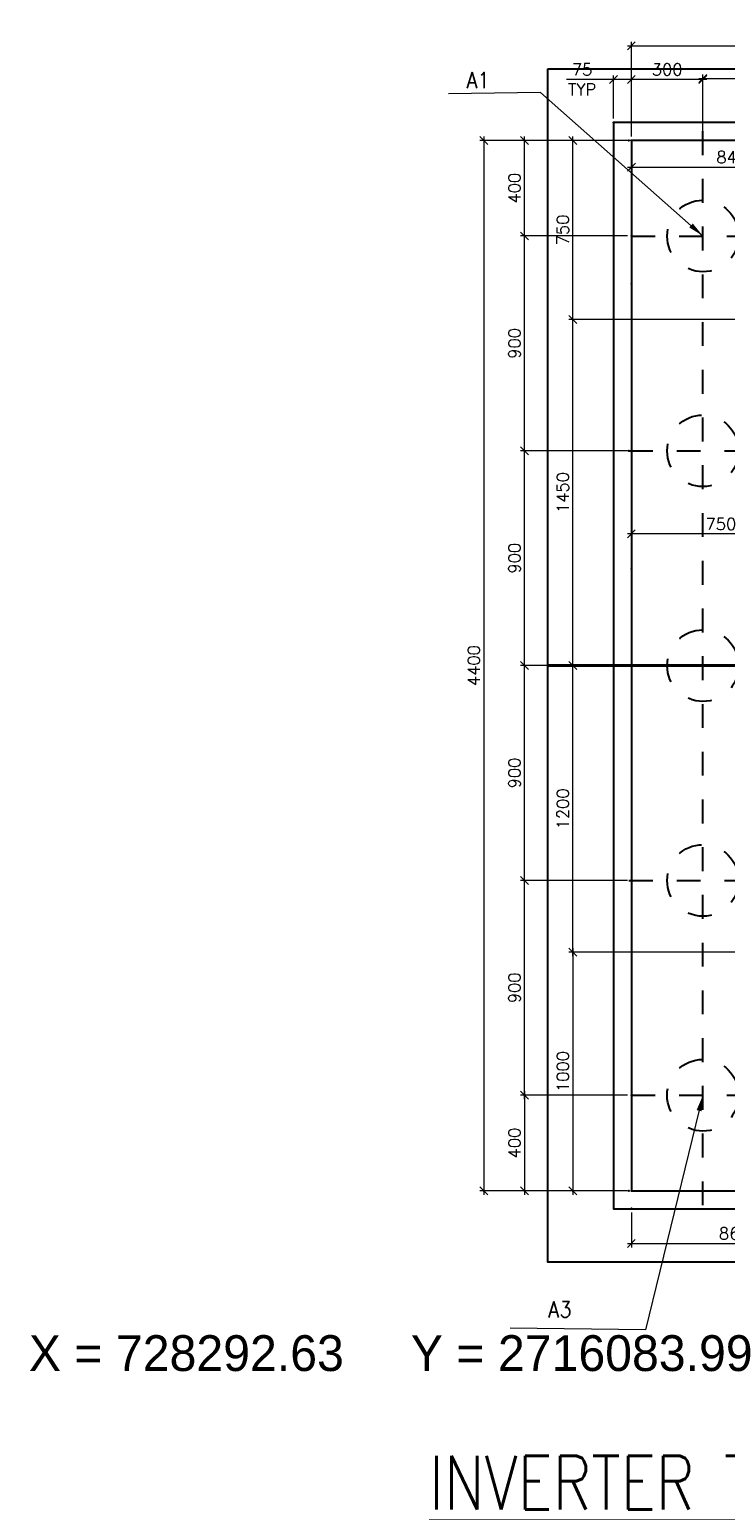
# Model space of a CAD drawing. Header units: inches. Extents: x 727810 to 1461440, y 2714588 to 5435005.
# Tile 37 of 233: x 728289.81 to 728292.73, y 2716082.25 to 2716088.46. Entities that reach past the tile are written whole.
import ezdxf
from ezdxf.enums import TextEntityAlignment as Align

# ---------------------------------------------------------------- set-up
doc = ezdxf.new("R2010")
doc.units = ezdxf.units.IN
doc.header["$MEASUREMENT"] = 0
doc.linetypes.add('CENTER', pattern=[2, 1.25, -0.25, 0.25, -0.25])
doc.linetypes.add('HIDDEN', pattern=[0.375, 0.25, -0.125])
for name, color, linetype in [('DIM', 1, 'Continuous'), ('Inverter Room', 7, 'Continuous'), ('TEXT', 147, 'Continuous')]:
    doc.layers.add(name, color=color, linetype=linetype)
doc.layers.add('DIM.', color=6, linetype='Continuous', lineweight=20)
doc.styles.add('ROMANS', font='ROMANS.shx', dxfattribs={"height": 10})
doc.styles.get("Standard").update_dxf_attribs({"font": 'arial.ttf'})
doc.dimstyles.new('ROMANS$0', dxfattribs={"dimscale": 100, "dimtxt": 100, "dimasz": 1, "dimexe": 0.5, "dimexo": 0.5, "dimgap": 0.5, "dimtad": 1, "dimdec": 0, "dimrnd": 5, "dimdsep": 46, "dimtxsty": 'ROMANS', "dimblk": 'OBLIQUE', "dimcen": 1, "dimdle": 0.5, "dimclrd": 6, "dimclre": 6, "dimclrt": 3, "dimadec": 0, "dimazin": 0, "dimtfac": 1, "dimtdec": 0, "dimtix": 1, "dimtmove": 0, "dimatfit": 3, "dimldrblk": 'OBLIQUE', "dimfxl": 1, "dimtolj": 1, "dimtzin": 0, "dimarcsym": 0})
doc.dimstyles.new('ROMANS$7', dxfattribs={"dimscale": 100, "dimtxt": 2.5, "dimasz": 2, "dimexe": 20, "dimexo": 20, "dimgap": 0.5, "dimtad": 1, "dimdec": 0, "dimrnd": 5, "dimzin": 0, "dimdsep": 46, "dimtxsty": 'ROMANS', "dimcen": 0.09, "dimdle": 20, "dimclrd": 256, "dimclre": 256, "dimclrt": 3, "dimadec": 0, "dimazin": 0, "dimtfac": 20, "dimtdec": 0, "dimtix": 1, "dimtmove": 2, "dimatfit": 3, "dimfxl": 1, "dimtolj": 1, "dimtzin": 0, "dimarcsym": 0})

# ---------------------------------------------------------------- blocks, each defined once
blk = doc.blocks.new('_Oblique')
at = {"color": 0, "linetype": 'ByBlock', "lineweight": -2}
blk.add_line((-0.5, -0.5), (0.5, 0.5), dxfattribs=at)
blk = doc.blocks.new('*D94')
at = {"layer": 'Inverter Room', "color": 6, "lineweight": -2, "transparency": 16777216}
for p, q in [((2641894, -2589811), (2640581, -2589811)), ((2640631, -2591063), (2640631, -2589761)), ((2641924, -2591013), (2640581, -2591013))]:
    blk.add_line(p, q, dxfattribs=at)
at = {"layer": 'Inverter Room', "color": 0, "transparency": 16777216}
for p in [(2640631, -2589811), (2641944, -2589811), (2641974, -2591013)]:
    blk.add_point(p, dxfattribs=at)
at = {"layer": 'Inverter Room', "color": 6, "lineweight": -2, "transparency": 16777216, "xscale": 100, "yscale": 100, "zscale": 100}
for p, rotation in [((2640631, -2589811), 90), ((2640631, -2591013), 270)]:
    blk.add_blockref('_Oblique', p, dxfattribs=dict(at, rotation=rotation))
at = {"layer": 'Inverter Room', "color": 3, "transparency": 16777216, "insert": (2640506, -2590412), "char_height": 150, "attachment_point": 5, "rotation": 90, "style": 'ROMANS'}
blk.add_mtext('\\A1;400', dxfattribs=at)
blk = doc.blocks.new('*D95')
at = {"layer": 'Inverter Room', "color": 6, "lineweight": -2, "transparency": 16777216}
for p, q in [((2641924, -2601813), (2640581, -2601813)), ((2640631, -2601763), (2640631, -2603066)), ((2641894, -2603016), (2640581, -2603016))]:
    blk.add_line(p, q, dxfattribs=at)
at = {"layer": 'Inverter Room', "color": 0, "transparency": 16777216}
for p in [(2641974, -2601813, 600), (2640631, -2603016), (2641944, -2603016)]:
    blk.add_point(p, dxfattribs=at)
at = {"layer": 'Inverter Room', "color": 6, "lineweight": -2, "transparency": 16777216, "xscale": 100, "yscale": 100, "zscale": 100}
for p, rotation in [((2640631, -2601813), 90), ((2640631, -2603016), 270)]:
    blk.add_blockref('_Oblique', p, dxfattribs=dict(at, rotation=rotation))
at = {"layer": 'Inverter Room', "color": 3, "transparency": 16777216, "insert": (2640506, -2602414), "char_height": 150, "attachment_point": 5, "rotation": 90, "style": 'ROMANS'}
blk.add_mtext('\\A1;400', dxfattribs=at)
blk = doc.blocks.new('*D97')
at = {"layer": 'Inverter Room', "color": 6, "lineweight": -2, "transparency": 16777216}
for p, q in [((2642924, -2589046), (2641924, -2589046)), ((2641974, -2589761), (2641974, -2588996)), ((2642874, -2589761), (2642874, -2588996))]:
    blk.add_line(p, q, dxfattribs=at)
at = {"layer": 'Inverter Room', "color": 0, "transparency": 16777216}
for p in [(2641974, -2589046), (2641974, -2589811), (2642874, -2589811, -158)]:
    blk.add_point(p, dxfattribs=at)
at = {"layer": 'Inverter Room', "color": 6, "lineweight": -2, "transparency": 16777216, "xscale": 100, "yscale": 100, "zscale": 100, "rotation": 180}
blk.add_blockref('_Oblique', (2641974, -2589046), dxfattribs=at)
at = {"layer": 'Inverter Room', "color": 6, "lineweight": -2, "transparency": 16777216, "xscale": 100, "yscale": 100, "zscale": 100}
blk.add_blockref('_Oblique', (2642874, -2589046), dxfattribs=at)
at = {"layer": 'Inverter Room', "color": 3, "transparency": 16777216, "insert": (2642424, -2588921), "char_height": 150, "attachment_point": 5, "style": 'ROMANS'}
blk.add_mtext('\\A1;300', dxfattribs=at)
blk = doc.blocks.new('*D119')
at = {"layer": 'Inverter Room', "color": 6, "lineweight": -2, "transparency": 16777216}
for p, q in [((2641924, -2599113), (2640581, -2599113)), ((2640631, -2601863), (2640631, -2599063)), ((2641924, -2601813), (2640581, -2601813))]:
    blk.add_line(p, q, dxfattribs=at)
at = {"layer": 'Inverter Room', "color": 0, "transparency": 16777216}
for p in [(2640631, -2599113), (2641974, -2599113), (2641974, -2601813)]:
    blk.add_point(p, dxfattribs=at)
at = {"layer": 'Inverter Room', "color": 6, "lineweight": -2, "transparency": 16777216, "xscale": 100, "yscale": 100, "zscale": 100}
for p, rotation in [((2640631, -2599113), 90), ((2640631, -2601813), 270)]:
    blk.add_blockref('_Oblique', p, dxfattribs=dict(at, rotation=rotation))
at = {"layer": 'Inverter Room', "color": 3, "transparency": 16777216, "insert": (2640506, -2600463), "char_height": 150, "attachment_point": 5, "rotation": 90, "style": 'ROMANS'}
blk.add_mtext('\\A1;900', dxfattribs=at)
blk = doc.blocks.new('*D98')
at = {"layer": 'Inverter Room', "color": 6, "lineweight": -2, "transparency": 16777216}
for p, q in [((2641924, -2591013), (2640581, -2591013)), ((2640631, -2593763), (2640631, -2590963)), ((2641894, -2593713), (2640581, -2593713))]:
    blk.add_line(p, q, dxfattribs=at)
at = {"layer": 'Inverter Room', "color": 0, "transparency": 16777216}
for p in [(2640631, -2591013), (2641974, -2591013), (2641944, -2593713)]:
    blk.add_point(p, dxfattribs=at)
at = {"layer": 'Inverter Room', "color": 6, "lineweight": -2, "transparency": 16777216, "xscale": 100, "yscale": 100, "zscale": 100}
for p, rotation in [((2640631, -2591013), 90), ((2640631, -2593713), 270)]:
    blk.add_blockref('_Oblique', p, dxfattribs=dict(at, rotation=rotation))
at = {"layer": 'Inverter Room', "color": 3, "transparency": 16777216, "insert": (2640506, -2592363), "char_height": 150, "attachment_point": 5, "rotation": 90, "style": 'ROMANS'}
blk.add_mtext('\\A1;900', dxfattribs=at)
blk = doc.blocks.new('*D99')
at = {"layer": 'Inverter Room', "color": 6, "lineweight": -2, "transparency": 16777216}
for p, q in [((2642824, -2589034), (2645624, -2589034)), ((2642874, -2589761), (2642874, -2588984)), ((2645574, -2589398), (2645574, -2588984))]:
    blk.add_line(p, q, dxfattribs=at)
at = {"layer": 'Inverter Room', "color": 0, "transparency": 16777216}
for p in [(2645574, -2589034), (2645574, -2589448, -143), (2642874, -2589811, -158)]:
    blk.add_point(p, dxfattribs=at)
at = {"layer": 'Inverter Room', "color": 6, "lineweight": -2, "transparency": 16777216, "xscale": 100, "yscale": 100, "zscale": 100, "rotation": 180}
blk.add_blockref('_Oblique', (2642874, -2589034), dxfattribs=at)
at = {"layer": 'Inverter Room', "color": 6, "lineweight": -2, "transparency": 16777216, "xscale": 100, "yscale": 100, "zscale": 100}
blk.add_blockref('_Oblique', (2645574, -2589034), dxfattribs=at)
at = {"layer": 'Inverter Room', "color": 3, "transparency": 16777216, "insert": (2644224, -2588909), "char_height": 150, "attachment_point": 5, "style": 'ROMANS'}
blk.add_mtext('\\A1;900', dxfattribs=at)
blk = doc.blocks.new('*D120')
at = {"layer": 'Inverter Room', "color": 6, "lineweight": -2, "transparency": 16777216}
for p, q in [((2641924, -2588622), (2651924, -2588622)), ((2641974, -2589761), (2641974, -2588572)), ((2651874, -2589761), (2651874, -2588572))]:
    blk.add_line(p, q, dxfattribs=at)
at = {"layer": 'Inverter Room', "color": 0, "transparency": 16777216}
for p in [(2651874, -2588622), (2641974, -2589811), (2651874, -2589811)]:
    blk.add_point(p, dxfattribs=at)
at = {"layer": 'Inverter Room', "color": 6, "lineweight": -2, "transparency": 16777216, "xscale": 100, "yscale": 100, "zscale": 100, "rotation": 180}
blk.add_blockref('_Oblique', (2641974, -2588622), dxfattribs=at)
at = {"layer": 'Inverter Room', "color": 6, "lineweight": -2, "transparency": 16777216, "xscale": 100, "yscale": 100, "zscale": 100}
blk.add_blockref('_Oblique', (2651874, -2588622), dxfattribs=at)
at = {"layer": 'Inverter Room', "color": 3, "transparency": 16777216, "insert": (2646924, -2588497), "char_height": 150, "attachment_point": 5, "style": 'ROMANS'}
blk.add_mtext('\\A1;3300', dxfattribs=at)
blk = doc.blocks.new('*D121')
at = {"layer": 'Inverter Room', "color": 6, "lineweight": -2, "transparency": 16777216}
for p, q in [((2641924, -2589811), (2640070, -2589811)), ((2640120, -2589761), (2640120, -2603066)), ((2641924, -2603016), (2640070, -2603016))]:
    blk.add_line(p, q, dxfattribs=at)
at = {"layer": 'Inverter Room', "color": 0, "transparency": 16777216}
for p in [(2641974, -2589811), (2640120, -2603016), (2641974, -2603016)]:
    blk.add_point(p, dxfattribs=at)
at = {"layer": 'Inverter Room', "color": 6, "lineweight": -2, "transparency": 16777216, "xscale": 100, "yscale": 100, "zscale": 100}
for p, rotation in [((2640120, -2589811), 90), ((2640120, -2603016), 270)]:
    blk.add_blockref('_Oblique', p, dxfattribs=dict(at, rotation=rotation))
at = {"layer": 'Inverter Room', "color": 3, "transparency": 16777216, "insert": (2639995, -2596413), "char_height": 150, "attachment_point": 5, "rotation": 90, "style": 'ROMANS'}
blk.add_mtext('\\A1;4400', dxfattribs=at)
blk = doc.blocks.new('*D123')
at = {"layer": 'Inverter Room', "color": 6, "lineweight": -2, "transparency": 16777216}
for p, q in [((2641924, -2596413), (2640581, -2596413)), ((2640631, -2599163), (2640631, -2596363)), ((2641924, -2599113), (2640581, -2599113))]:
    blk.add_line(p, q, dxfattribs=at)
at = {"layer": 'Inverter Room', "color": 0, "transparency": 16777216}
for p in [(2640631, -2596413), (2641974, -2596413), (2641974, -2599113)]:
    blk.add_point(p, dxfattribs=at)
at = {"layer": 'Inverter Room', "color": 6, "lineweight": -2, "transparency": 16777216, "xscale": 100, "yscale": 100, "zscale": 100}
for p, rotation in [((2640631, -2596413), 90), ((2640631, -2599113), 270)]:
    blk.add_blockref('_Oblique', p, dxfattribs=dict(at, rotation=rotation))
at = {"layer": 'Inverter Room', "color": 3, "transparency": 16777216, "insert": (2640506, -2597763), "char_height": 150, "attachment_point": 5, "rotation": 90, "style": 'ROMANS'}
blk.add_mtext('\\A1;900', dxfattribs=at)
blk = doc.blocks.new('*D101')
at = {"layer": 'Inverter Room', "color": 6, "lineweight": -2, "transparency": 16777216}
for p, q in [((2641924, -2593713), (2640581, -2593713)), ((2640631, -2596463), (2640631, -2593663)), ((2641894, -2596413), (2640581, -2596413))]:
    blk.add_line(p, q, dxfattribs=at)
at = {"layer": 'Inverter Room', "color": 0, "transparency": 16777216}
for p in [(2640631, -2593713), (2641974, -2593713), (2641944, -2596413)]:
    blk.add_point(p, dxfattribs=at)
at = {"layer": 'Inverter Room', "color": 6, "lineweight": -2, "transparency": 16777216, "xscale": 100, "yscale": 100, "zscale": 100}
for p, rotation in [((2640631, -2593713), 90), ((2640631, -2596413), 270)]:
    blk.add_blockref('_Oblique', p, dxfattribs=dict(at, rotation=rotation))
at = {"layer": 'Inverter Room', "color": 3, "transparency": 16777216, "insert": (2640506, -2595063), "char_height": 150, "attachment_point": 5, "rotation": 90, "style": 'ROMANS'}
blk.add_mtext('\\A1;900', dxfattribs=at)
blk = doc.blocks.new('*D102')
at = {"layer": 'Inverter Room', "color": 6, "lineweight": -2, "transparency": 16777216}
for p, q in [((2641749, -2589046), (2641159, -2589046)), ((2641749, -2589536), (2641749, -2588996)), ((2642024, -2589046), (2641749, -2589046)), ((2641974, -2589536), (2641974, -2588996))]:
    blk.add_line(p, q, dxfattribs=at)
at = {"layer": 'Inverter Room', "color": 0, "transparency": 16777216}
for p in [(2641749, -2589046), (2641749, -2589586, -2307323), (2641974, -2589586, -2307323)]:
    blk.add_point(p, dxfattribs=at)
at = {"layer": 'Inverter Room', "color": 6, "lineweight": -2, "transparency": 16777216, "xscale": 100, "yscale": 100, "zscale": 100, "rotation": 180}
blk.add_blockref('_Oblique', (2641749, -2589046), dxfattribs=at)
at = {"layer": 'Inverter Room', "color": 6, "lineweight": -2, "transparency": 16777216, "xscale": 100, "yscale": 100, "zscale": 100}
blk.add_blockref('_Oblique', (2641974, -2589046), dxfattribs=at)
at = {"layer": 'Inverter Room', "color": 3, "transparency": 16777216, "insert": (2641355, -2589046), "char_height": 150, "attachment_point": 5, "style": 'ROMANS'}
blk.add_mtext('\\A1;75\\PTYP', dxfattribs=at)
blk = doc.blocks.new('*D118')
at = {"layer": 'Inverter Room', "color": 6, "lineweight": -2, "transparency": 16777216}
for p, q in [((2644274, -2594758), (2641924, -2594758)), ((2641974, -2595145), (2641974, -2594708)), ((2644224, -2595035), (2644224, -2594708))]:
    blk.add_line(p, q, dxfattribs=at)
at = {"layer": 'Inverter Room', "color": 0, "transparency": 16777216}
for p in [(2641974, -2594758), (2641974, -2595195), (2644224, -2595085)]:
    blk.add_point(p, dxfattribs=at)
at = {"layer": 'Inverter Room', "color": 6, "lineweight": -2, "transparency": 16777216, "xscale": 100, "yscale": 100, "zscale": 100, "rotation": 180}
blk.add_blockref('_Oblique', (2641974, -2594758), dxfattribs=at)
at = {"layer": 'Inverter Room', "color": 6, "lineweight": -2, "transparency": 16777216, "xscale": 100, "yscale": 100, "zscale": 100}
blk.add_blockref('_Oblique', (2644224, -2594758), dxfattribs=at)
at = {"layer": 'Inverter Room', "color": 3, "transparency": 16777216, "insert": (2643099, -2594633), "char_height": 150, "attachment_point": 5, "style": 'ROMANS'}
blk.add_mtext('\\A1;750', dxfattribs=at)
blk = doc.blocks.new('*D104')
at = {"layer": 'Inverter Room', "color": 6, "lineweight": -2, "transparency": 16777216}
for p, q in [((2644059, -2596413), (2641188, -2596413)), ((2641238, -2600065), (2641238, -2596363)), ((2644059, -2600015), (2641188, -2600015))]:
    blk.add_line(p, q, dxfattribs=at)
at = {"layer": 'Inverter Room', "color": 0, "transparency": 16777216}
for p in [(2641238, -2596413), (2644109, -2596413), (2644109, -2600015)]:
    blk.add_point(p, dxfattribs=at)
at = {"layer": 'Inverter Room', "color": 6, "lineweight": -2, "transparency": 16777216, "xscale": 100, "yscale": 100, "zscale": 100}
for p, rotation in [((2641238, -2596413), 90), ((2641238, -2600015), 270)]:
    blk.add_blockref('_Oblique', p, dxfattribs=dict(at, rotation=rotation))
at = {"layer": 'Inverter Room', "color": 3, "transparency": 16777216, "insert": (2641113, -2598214), "char_height": 150, "attachment_point": 5, "rotation": 90, "style": 'ROMANS'}
blk.add_mtext('\\A1;1200', dxfattribs=at)
blk = doc.blocks.new('*D105')
at = {"layer": 'Inverter Room', "color": 6, "lineweight": -2, "transparency": 16777216}
for p, q in [((2643743, -2589811), (2641188, -2589811)), ((2641238, -2592113), (2641238, -2589761)), ((2643743, -2592063), (2641188, -2592063))]:
    blk.add_line(p, q, dxfattribs=at)
at = {"layer": 'Inverter Room', "color": 0, "transparency": 16777216}
for p in [(2641238, -2589811), (2643793, -2589811), (2643793, -2592063)]:
    blk.add_point(p, dxfattribs=at)
at = {"layer": 'Inverter Room', "color": 6, "lineweight": -2, "transparency": 16777216, "xscale": 100, "yscale": 100, "zscale": 100}
for p, rotation in [((2641238, -2589811), 90), ((2641238, -2592063), 270)]:
    blk.add_blockref('_Oblique', p, dxfattribs=dict(at, rotation=rotation))
at = {"layer": 'Inverter Room', "color": 3, "transparency": 16777216, "insert": (2641113, -2590937), "char_height": 150, "attachment_point": 5, "rotation": 90, "style": 'ROMANS'}
blk.add_mtext('\\A1;750', dxfattribs=at)
blk = doc.blocks.new('*D106')
at = {"layer": 'Inverter Room', "color": 6, "lineweight": -2, "transparency": 16777216}
for p, q in [((2644559, -2600285), (2644559, -2603725)), ((2641974, -2603285), (2641974, -2603725)), ((2641924, -2603675), (2644609, -2603675))]:
    blk.add_line(p, q, dxfattribs=at)
at = {"layer": 'Inverter Room', "color": 0, "transparency": 16777216}
for p in [(2644559, -2600235), (2641974, -2603235), (2644559, -2603675)]:
    blk.add_point(p, dxfattribs=at)
at = {"layer": 'Inverter Room', "color": 6, "lineweight": -2, "transparency": 16777216, "xscale": 100, "yscale": 100, "zscale": 100, "rotation": 180}
blk.add_blockref('_Oblique', (2641974, -2603675), dxfattribs=at)
at = {"layer": 'Inverter Room', "color": 6, "lineweight": -2, "transparency": 16777216, "xscale": 100, "yscale": 100, "zscale": 100}
blk.add_blockref('_Oblique', (2644559, -2603675), dxfattribs=at)
at = {"layer": 'Inverter Room', "color": 3, "transparency": 16777216, "insert": (2643267, -2603550), "char_height": 150, "attachment_point": 5, "style": 'ROMANS'}
blk.add_mtext('\\A1;860', dxfattribs=at)
blk = doc.blocks.new('*D112')
at = {"layer": 'Inverter Room', "color": 6, "lineweight": -2, "transparency": 16777216}
for p, q in [((2641238, -2599965), (2641238, -2603066)), ((2641288, -2600015), (2641288, -2600015)), ((2641288, -2603016), (2641288, -2603016))]:
    blk.add_line(p, q, dxfattribs=at)
at = {"layer": 'Inverter Room', "color": 0, "transparency": 16777216}
for p in [(2641238, -2600015), (2641238, -2603016), (2641238, -2603016)]:
    blk.add_point(p, dxfattribs=at)
at = {"layer": 'Inverter Room', "color": 6, "lineweight": -2, "transparency": 16777216, "xscale": 100, "yscale": 100, "zscale": 100}
for p, rotation in [((2641238, -2600015), 90), ((2641238, -2603016), 270)]:
    blk.add_blockref('_Oblique', p, dxfattribs=dict(at, rotation=rotation))
at = {"layer": 'Inverter Room', "color": 3, "transparency": 16777216, "insert": (2641113, -2601515), "char_height": 150, "attachment_point": 5, "rotation": 90, "style": 'ROMANS'}
blk.add_mtext('\\A1;1000', dxfattribs=at)
blk = doc.blocks.new('*D113')
at = {"layer": 'Inverter Room', "color": 6, "lineweight": -2, "transparency": 16777216}
for p, q in [((2641238, -2596463), (2641238, -2592013)), ((2641288, -2592063), (2641288, -2592063)), ((2641288, -2596413), (2641288, -2596413))]:
    blk.add_line(p, q, dxfattribs=at)
at = {"layer": 'Inverter Room', "color": 0, "transparency": 16777216}
for p in [(2641238, -2592063), (2641238, -2592063), (2641238, -2596413)]:
    blk.add_point(p, dxfattribs=at)
at = {"layer": 'Inverter Room', "color": 6, "lineweight": -2, "transparency": 16777216, "xscale": 100, "yscale": 100, "zscale": 100}
for p, rotation in [((2641238, -2592063), 90), ((2641238, -2596413), 270)]:
    blk.add_blockref('_Oblique', p, dxfattribs=dict(at, rotation=rotation))
at = {"layer": 'Inverter Room', "color": 3, "transparency": 16777216, "insert": (2641113, -2594238), "char_height": 150, "attachment_point": 5, "rotation": 90, "style": 'ROMANS'}
blk.add_mtext('\\A1;1450', dxfattribs=at)
blk = doc.blocks.new('*D114')
at = {"layer": 'Inverter Room', "color": 6, "lineweight": -2, "transparency": 16777216}
for p, q in [((2641925, -2590148), (2644544, -2590148)), ((2641975, -2591566), (2641975, -2590098)), ((2644494, -2591568), (2644494, -2590098))]:
    blk.add_line(p, q, dxfattribs=at)
at = {"layer": 'Inverter Room', "color": 0, "transparency": 16777216}
for p in [(2644494, -2590148), (2641975, -2591616), (2644494, -2591618, -1477474)]:
    blk.add_point(p, dxfattribs=at)
at = {"layer": 'Inverter Room', "color": 6, "lineweight": -2, "transparency": 16777216, "xscale": 100, "yscale": 100, "zscale": 100, "rotation": 180}
blk.add_blockref('_Oblique', (2641975, -2590148), dxfattribs=at)
at = {"layer": 'Inverter Room', "color": 6, "lineweight": -2, "transparency": 16777216, "xscale": 100, "yscale": 100, "zscale": 100}
blk.add_blockref('_Oblique', (2644494, -2590148), dxfattribs=at)
at = {"layer": 'Inverter Room', "color": 3, "transparency": 16777216, "insert": (2643235, -2590023), "char_height": 150, "attachment_point": 5, "style": 'ROMANS'}
blk.add_mtext('\\A1;840', dxfattribs=at)
blk = doc.blocks.new('it2')
at = {"layer": 'Inverter Room', "linetype": 'CENTER'}
blk.add_line((2642873.9, -2603195.6, -744), (2642874, -2589630.7, -144), dxfattribs=at)
at = {"layer": 'Inverter Room', "linetype": 'CENTER', "ltscale": 3}
for p, q in [((2641974.4, -2591013.2), (2651873.6, -2591013.2)), ((2641944.3, -2593713.2), (2651843.6, -2593713.2)), ((2641944.3, -2596413.2), (2651843.6, -2596413.2)), ((2641944.3, -2599113.2), (2651843.6, -2599113.2)), ((2641974.4, -2601813.2), (2651873.6, -2601813.2))]:
    blk.add_line(p, q, dxfattribs=at)
at = {"layer": 'Inverter Room', "color": 8}
blk.add_lwpolyline([(2652098.6, -2603240.6), (2652098.7, -2589585.9), (2641749.4, -2589585.9), (2641749.3, -2603240.6)], close=True, dxfattribs=at)
at = {"layer": 'Inverter Room', "color": 4}
blk.add_lwpolyline([(2651873.6, -2603015.6), (2651873.7, -2589810.9), (2641974.4, -2589810.9), (2641974.3, -2603015.6)], close=True, dxfattribs=at)
at = {"layer": 'Inverter Room', "color": 8, "linetype": 'HIDDEN', "ltscale": 7}
for centre in [(2642874, -2591013.2, 444), (2642874, -2593713.2), (2642874, -2596413.2), (2642874, -2599113.2), (2642873.9, -2601813.2)]:
    blk.add_circle(centre, 450, dxfattribs=at)
at = {"layer": 'Inverter Room', "color": 3, "linetype": 'Continuous', "style": 'ROMANS', "width": 0.9}
for s, p in [('A1', (2640049.2, -2589155.2, 444)), ('A3', (2641075.9, -2604605.1, -444))]:
    blk.add_text(s, height=200, dxfattribs=at).set_placement(p, align=Align.CENTER)
at = {"layer": 'Inverter Room'}
for base, p1, p2, picture, middle in [((2651873.7, -2588621.8), (2641974.4, -2589810.9), (2651873.7, -2589810.9), '*D120', (2646924, -2588496.8)), ((2645574, -2589034), (2642874, -2589810.9, -158.3), (2645574, -2589447.9, -143), '*D99', (2644224, -2588909)), ((2644494.4, -2590148, -1477475.1), (2641974.6, -2591615.9, -1477475.1), (2644494.4, -2591618.5, -2954949.1), '*D114', (2643234.5, -2590023, -1477475.1)), ((2641974.4, -2594758.1), (2644224.2, -2595084.6), (2641974.4, -2595195.3), '*D118', (2643099.3, -2594633.1))]:
    dim = blk.add_linear_dim(base=base, p1=p1, p2=p2, dimstyle='ROMANS$0', override={"dimlfac": 0.33333, "dimfxl": 75, "dimarcsym": 2}, dxfattribs=at)
    dim.commit()
    dim.dimension.update_dxf_attribs({"geometry": picture, "text_midpoint": middle})
dim = blk.add_linear_dim(base=(2641749.4, -2589045.9, 2307322.8), p1=(2641974.4, -2589585.9), p2=(2641749.4, -2589585.9), text='<>\\XTYP', dimstyle='ROMANS$0', override={"dimlfac": 0.33333, "dimfxl": 75, "dimarcsym": 2}, dxfattribs=at)
dim.commit()
dim.dimension.update_dxf_attribs({"geometry": '*D102', "text_midpoint": (2641355.1, -2589045.9, 2307322.8), "dimtype": 128})
for base, p1, p2, angle, picture, middle in [((2641974.4, -2589045.9), (2642874, -2589810.9, -158.3), (2641974.4, -2589810.9), 180, '*D97', (2642424.2, -2588920.9)), ((2640120.3, -2603015.6), (2641974.4, -2589810.9), (2641974.4, -2603015.6), 90, '*D121', (2639995.3, -2596413.2)), ((2640631.4, -2589810.9), (2641974.4, -2591013.2), (2641944.4, -2589810.9), 90, '*D94', (2640506.4, -2590412.1)), ((2641237.9, -2589810.9), (2643793.5, -2592063.2), (2643793.5, -2589810.9), 90, '*D105', (2641112.9, -2590937.1)), ((2640631.3, -2591013.2), (2641944.3, -2593713.2), (2641974.4, -2591013.2), 90, '*D98', (2640506.3, -2592363.2)), ((2641237.9, -2592063.2), (2641237.8, -2596413.2), (2641237.9, -2592063.2), 90, '*D113', (2641112.9, -2594238.2)), ((2640631.3, -2593713.2), (2641944.3, -2596413.2), (2641974.4, -2593713.2), 90, '*D101', (2640506.3, -2595063.2)), ((2640631.3, -2596413.2), (2641974.3, -2599113.2), (2641974.4, -2596413.2), 90, '*D123', (2640506.3, -2597763.2)), ((2641237.9, -2596413.2), (2644109.2, -2600015.2), (2644109.2, -2596413.2), 90, '*D104', (2641112.9, -2598214.2)), ((2640631.3, -2599113.2), (2641974.4, -2601813.2), (2641974.3, -2599113.2), 90, '*D119', (2640506.3, -2600463.2)), ((2641237.8, -2603015.6, -600), (2641237.8, -2600015.2, -600), (2641237.8, -2603015.6, -600), 90, '*D112', (2641112.8, -2601515.4, -600)), ((2640631.3, -2603015.6, -600), (2641974.4, -2601813.2), (2641944.3, -2603015.6, -600), 90, '*D95', (2640506.3, -2602414.4, -600))]:
    dim = blk.add_linear_dim(base=base, p1=p1, p2=p2, angle=angle, dimstyle='ROMANS$0', override={"dimlfac": 0.33333, "dimfxl": 75, "dimarcsym": 2}, dxfattribs=at)
    dim.commit()
    dim.dimension.update_dxf_attribs({"geometry": picture, "text_midpoint": middle})
dim = blk.add_linear_dim(base=(2644559.2, -2603675.3), p1=(2641974.3, -2603235.2), p2=(2644559.2, -2600234.8), dimstyle='ROMANS$0', override={"dimlfac": 0.33333, "dimfxl": 75, "dimarcsym": 2}, dxfattribs=at)
dim.commit()
dim.dimension.update_dxf_attribs({"geometry": '*D106', "text_midpoint": (2643266.8, -2603675.3), "dimtype": 128})
at = {"layer": 'Inverter Room', "ltscale": 0.5}
for points in [[(2642874, -2591013.2, 444), (2640833.1, -2589209.8, 444), (2639674.5, -2589226.5, 444)], [(2642873.9, -2601813.2), (2642151.8, -2604762.2), (2640452, -2604739.3)]]:
    blk.add_leader(points, dimstyle='ROMANS$7', override={"dimtxt": 150, "dimgap": 0.5, "dimtad": 0, "dimtfill": 1, "dimarcsym": 1}, dxfattribs=at)
blk = doc.blocks.new('A$C56E2447D')
at = {"color": 3, "lineweight": 40}
blk.add_line((-22.6706, -11.4297, 0.148), (-26.6706, -11.4297, 0.148), dxfattribs=at)
at = {"layer": 'DIM', "ltscale": 0.5, "elevation": 0.148}
blk.add_lwpolyline([(-26.6706, -8.9297), (-22.6706, -8.9297), (-22.6706, -13.9297), (-26.6706, -13.9297), (-26.6706, -8.9297)], dxfattribs=at)
at = {"layer": 'DIM.', "xscale": 0.0003333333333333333, "yscale": 0.0003333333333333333, "zscale": 0.0003333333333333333}
blk.add_blockref('it2', (-906.9786, 854.0413, 0.148), dxfattribs=at)
blk.add_blockref('it2', (-906.9786, 854.0413, 0.148), dxfattribs=at)
at = {"color": 3, "lineweight": 40, "insert": (-28.8447, -14.2351), "char_height": 0.15, "width": 2.973377, "attachment_point": 1}
blk.add_mtext('X = 728292.63     Y = 2716083.99', dxfattribs=at)
blk.add_mtext('X = 728292.63     Y = 2716083.99', dxfattribs=at)
at = {"layer": 'TEXT', "color": 2, "linetype": 'Continuous', "style": 'ROMANS', "width": 0.8}
blk.add_text('%%UINVERTER TRANSFORMER FOUNDATION', height=0.225, dxfattribs=at).set_placement((-27.167, -14.965, 0.148))

msp = doc.modelspace()

# ---------------------------------------------------------------- block references
msp.add_blockref('A$C56E2447D', (728318.65452, 2716097.2204))

doc.saveas('drawing.dxf')
